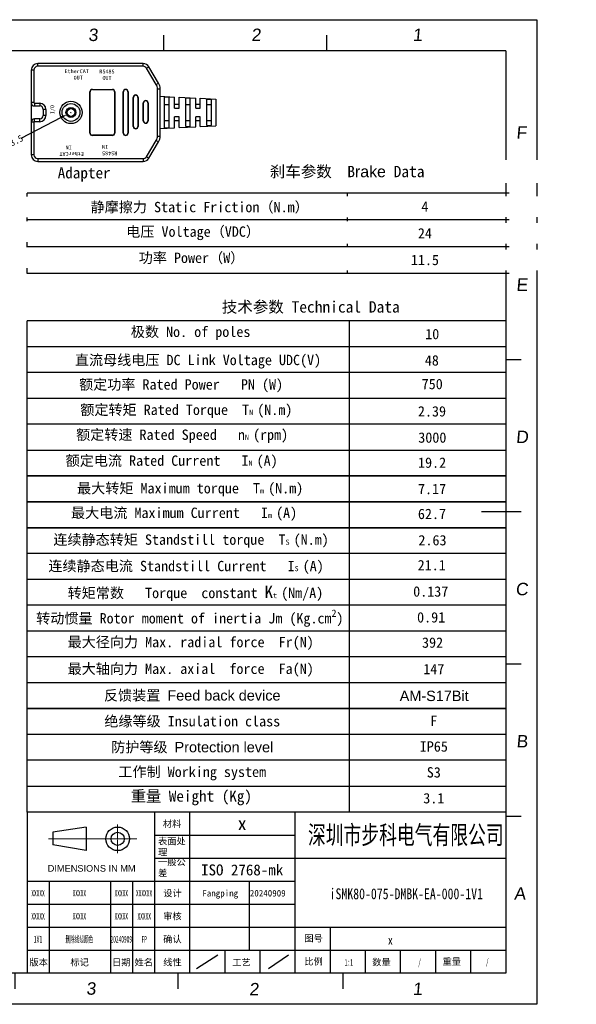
# Model space of a CAD drawing. Header units: millimetres. Extents: x 2650 to 3282, y 1607 to 2049.
# Tile 19 of 19: x 3031 to 3282, y 1607 to 2049. Entities that reach past the tile are written whole.
import ezdxf
from ezdxf.enums import TextEntityAlignment as Align

# ---------------------------------------------------------------- set-up
doc = ezdxf.new("R2010")
doc.units = ezdxf.units.MM
doc.linetypes.add('CENTER', pattern=[0.6, 0.375, -0.075, 0.075, -0.075])
for name, color, linetype in [('01_SOLID', 7, 'Continuous'), ('dimensoin', 7, 'Continuous'), ('RAHMEN025', 7, 'Continuous'), ('图框', 5, 'Continuous'), ('实线', 2, 'Continuous'), ('标注', 4, 'Continuous')]:
    doc.layers.add(name, color=color, linetype=linetype)
doc.layers.add('CENTER', color=1, linetype='CENTER', lineweight=5)
doc.styles.get("Standard").update_dxf_attribs({"font": 'arial.ttf'})
doc.styles.add('style1', font='SimSun.ttf', dxfattribs={"height": 5})
doc.dimstyles.get("Standard").update_dxf_attribs({"dimtxt": 3, "dimasz": 3, "dimexe": 0.18, "dimexo": 0.0625, "dimgap": 0.09, "dimtad": 0, "dimdec": 1, "dimzin": 0, "dimdsep": 46, "dimtxsty": 'Standard', "dimblk2": 'NONE', "dimcen": 0.09, "dimadec": 0, "dimazin": 0, "dimtfac": 1, "dimtdec": 1, "dimtofl": 0, "dimtmove": 0, "dimatfit": 3, "dimfxl": 1, "dimtolj": 1, "dimtzin": 0, "dimarcsym": 0})

# ---------------------------------------------------------------- blocks, each defined once
blk = doc.blocks.new('biaozhuntukuang-08')
for p, q in [((3369.68, -4.99), (3369.68, -41.7)), ((3377.68, -4.99), (3377.68, -41.7)), ((3369.68, -10.24), (3401.68, -10.24)), ((3369.68, -15.48), (3401.68, -15.48)), ((3340.68, -20.73), (3345.68, -20.73)), ((3345.68, -20.73), (3345.68, -41.7)), ((3345.68, -20.73), (3401.68, -20.73)), ((3359.68, -20.73), (3359.68, -41.7)), ((3364.68, -20.73), (3364.68, -41.7)), ((3391.21, -20.73), (3391.21, -36.46)), ((3340.68, -25.97), (3345.68, -25.97)), ((3345.68, -25.97), (3401.68, -25.97)), ((3340.68, -31.21), (3401.68, -31.21)), ((3409.68, -31.21), (3409.68, -41.7)), ((3385.68, -36.46), (3385.68, -41.7)), ((3393.68, -36.46), (3393.68, -41.7)), ((3417.68, -36.46), (3417.68, -41.7)), ((3425.68, -36.46), (3425.68, -41.7)), ((3433.68, -36.46), (3433.68, -41.7)), ((3441.68, -36.46), (3441.68, -41.7))]:
    blk.add_line(p, q)
at = {"layer": 'CENTER'}
for p, q in [((3361.29, -7.84), (3361.29, -14.36)), ((3365.63, -11.1), (3345.56, -11.1))]:
    blk.add_line(p, q, dxfattribs=at)
at = {"layer": '图框'}
for p, q in [((3152.68, 168.32), (3152.68, -41.7)), ((3449.68, 168.32), (3152.68, 168.32)), ((3449.68, 168.32), (3449.68, -41.7)), ((3340.68, -4.99), (3340.68, -41.7)), ((3340.68, -4.99), (3449.68, -4.99)), ((3401.68, -4.99), (3401.68, -41.7)), ((3401.68, -15.48), (3449.68, -15.48)), ((3401.68, -31.21), (3449.68, -31.21)), ((3340.68, -36.46), (3345.68, -36.46)), ((3345.68, -36.46), (3401.68, -36.46)), ((3401.68, -36.46), (3449.68, -36.46)), ((3449.68, -41.7), (3152.68, -41.7))]:
    blk.add_line(p, q, dxfattribs=at)
at = {"layer": '实线'}
for p, q in [((3354.14, -8.41), (3346.51, -9.6)), ((3354.14, -8.41), (3354.14, -13.79)), ((3346.51, -9.6), (3346.51, -12.47)), ((3354.14, -13.79), (3346.51, -12.47))]:
    blk.add_line(p, q, dxfattribs=at)
for radius in [2.69, 1.5]:
    blk.add_circle((3361.29, -11.1), radius, dxfattribs=at)
at = {"layer": '标注', "color": 1}
for p, q in [((3145.61, -48.77), (3145.61, 175.39)), ((3145.61, 175.39), (3456.75, 175.39)), ((3456.75, 175.39), (3456.75, -48.77)), ((3186.1, 171.86), (3186.1, 168.32)), ((3223.22, 171.86), (3223.22, 168.32)), ((3260.35, 171.86), (3260.35, 168.32)), ((3297.47, 171.86), (3297.47, 164.81)), ((3334.6, 171.86), (3334.6, 168.32)), ((3371.72, 171.86), (3371.72, 168.32)), ((3408.85, 171.86), (3408.85, 168.32)), ((3149.14, 132.61), (3152.68, 132.61)), ((3453.22, 132.61), (3449.68, 132.61)), ((3149.14, 97.96), (3152.68, 97.96)), ((3453.22, 97.96), (3449.68, 97.96)), ((3149.14, 63.31), (3156.91, 63.31)), ((3453.22, 63.31), (3444.2, 63.31)), ((3149.14, 28.66), (3152.68, 28.66)), ((3453.22, 28.66), (3449.68, 28.66)), ((3149.14, -5.99), (3152.68, -5.99)), ((3453.22, -5.99), (3449.68, -5.99)), ((3189.8, -41.7), (3189.8, -45.24)), ((3226.93, -41.7), (3226.93, -45.24)), ((3264.05, -41.7), (3264.05, -45.24)), ((3301.18, -40.66), (3301.18, -45.24)), ((3337.83, -41.7), (3337.83, -45.24)), ((3374.96, -41.7), (3374.96, -45.24)), ((3412.55, -41.7), (3412.55, -45.24)), ((3456.75, -48.77), (3145.61, -48.77))]:
    blk.add_line(p, q, dxfattribs=at)
at = {"layer": '标注'}
for p, q in [((3379.28, -40.65), (3384.08, -37.51)), ((3395.66, -40.65), (3400.17, -37.51))]:
    blk.add_line(p, q, dxfattribs=at)
at = {"layer": 'RAHMEN025', "style": 'style1'}
blk.add_text('材料', height=1.5, dxfattribs=at).set_placement((3371.59, -8.44))
at = {"layer": 'RAHMEN025', "char_height": 1.5, "attachment_point": 1, "style": 'style1'}
for s, insert, width in [('表面处理{\\fArial|b0|i0|c0|p34;}', (3370.49, -10.88), 6.2824), ('一般公差', (3370.49, -15.64), 6.2824), ('{\\fArial|b0|i0|c0|p32;DIMENSIONS IN MM}', (3345.36, -17.07), 20.7228)]:
    blk.add_mtext(s, dxfattribs=dict(at, insert=insert, width=width))
at = {"layer": 'RAHMEN025', "style": 'style1', "flags": 4}
for tag, p in [('设计', (3373.77, -23.48)), ('设计人', (3384.66, -23.48)), ('设计日期', (3395.48, -23.48)), ('审核', (3373.77, -28.72)), ('审核人', (3384.66, -28.72)), ('审核日期', (3395.48, -28.72)), ('确认', (3373.77, -33.96)), ('确认人', (3384.66, -33.96)), ('确认日期', (3395.48, -33.96)), ('图号', (3405.93, -33.78)), ('比例', (3405.93, -39.03)), ('重量', (3437.39, -39.06)), ('版本', (3343.3, -39.21)), ('标记', (3352.64, -39.21)), ('日期', (3362.11, -39.21)), ('姓名', (3367.25, -39.21)), ('线性', (3373.77, -39.21)), ('工艺', (3389.51, -39.21)), ('数量', (3421.38, -39.21))]:
    blk.add_attdef(tag, text='', height=1.5, dxfattribs=at).set_placement(p, align=Align.MIDDLE_CENTER)
at = {"layer": 'RAHMEN025', "color": 5, "style": 'style1', "width": 0.8, "flags": 4}
blk.add_attdef('PARTNUMBER', text='', height=2.12, dxfattribs=at).set_placement((3423.42, -34.16), align=Align.MIDDLE_CENTER)
at = {"layer": '图框', "style": 'style1', "width": 0.5, "flags": 4}
for tag, p in [('MATERIAL', (3389.65, -7.62)), ('SURFACE', (3389.65, -12.97)), ('GENERAL-TOLERANCE', (3389.65, -18.18)), ('VERSION3', (3343.16, -23.48)), ('MARK3', (3352.56, -23.48)), ('DATE3', (3362.12, -23.48)), ('NAME3', (3367.31, -23.48)), ('VERSION2', (3343.16, -28.72)), ('MARK2', (3352.56, -28.72)), ('DATE2', (3362.12, -28.72)), ('NAME2', (3367.35, -28.72)), ('VERSION1', (3343.16, -33.96)), ('MARK1', (3352.56, -33.96)), ('DATE1', (3362.12, -33.96)), ('NAME1', (3367.35, -33.96)), ('SCALE', (3413.95, -39.21)), ('QUANTITY', (3430.07, -39.21)), ('WEIGHT', (3445.5, -39.08))]:
    blk.add_attdef(tag, text='', height=1.5, dxfattribs=at).set_placement(p, align=Align.MIDDLE_CENTER)
at = {"layer": '图框', "style": 'style1'}
for tag, width, p in [('深圳步进科技有限公司', 0.6, (3426.93, -10.11)), ('PARTNAME', 0.8, (3427.04, -23.57))]:
    blk.add_attdef(tag, text='', height=4.24, dxfattribs=dict(at, width=width)).set_placement(p, align=Align.MIDDLE)
at = {"layer": '标注', "color": 1, "oblique": 5}
for s, p in [('8', (3168.98, 170.53)), ('7', (3206.1, 170.53)), ('6', (3243.23, 170.53)), ('5', (3280.35, 170.53)), ('4', (3317.48, 170.53)), ('3', (3354.6, 170.53)), ('2', (3391.73, 170.53)), ('1', (3428.5, 170.53)), ('F', (3147.99, 148.3)), ('F', (3452.06, 148.3)), ('E', (3147.99, 113.65)), ('E', (3452.06, 113.65)), ('D', (3147.99, 79)), ('D', (3451.99, 79)), ('C', (3147.99, 44.35)), ('C', (3451.93, 44.35)), ('B', (3147.99, 9.7)), ('B', (3452.09, 9.7)), ('A', (3147.99, -24.95)), ('A', (3451.58, -24.95)), ('8', (3168.98, -46.71)), ('7', (3206.1, -46.67)), ('6', (3243.23, -46.69)), ('5', (3280.35, -46.65)), ('4', (3317.48, -46.68)), ('3', (3354.13, -46.59)), ('2', (3391.25, -46.74)), ('1', (3428.5, -46.68))]:
    blk.add_text(s, height=2.83, dxfattribs=at).set_placement(p)
blk = doc.blocks.new('*D1050')
at = {"color": 0, "lineweight": -2}
for p, q in [((30.92, 40.1), (31.1, 40.1)), ((31.01, 40.01), (31.01, 40.19)), ((8.62, 28.59), (26.78, 37.92))]:
    blk.add_line(p, q, dxfattribs=at)
at = {"color": 0}
blk.add_solid([(27.01, 37.48), (26.55, 38.37), (29.45, 39.29)], dxfattribs=at)
at = {"layer": 'Defpoints', "color": 0}
for p in [(32.56, 40.9), (29.45, 39.29)]:
    blk.add_point(p, dxfattribs=at)
at = {"color": 0, "insert": (4.65, 26.54), "char_height": 3, "attachment_point": 5, "rotation": 27.2145, "style": 'style1'}
blk.add_mtext('\\A1;∅3.5', dxfattribs=at)
blk = doc.blocks.new('_None')

msp = doc.modelspace()

# ---------------------------------------------------------------- linework, layer by layer
at = {"color": 7, "linetype": 'Continuous'}
for p, q in [((3036.57, 2026.29), (3036.57, 1988.29)), ((3037.82, 2026.29), (3036.57, 2026.29)), ((3037.82, 2026.29), (3037.82, 2011.69)), ((3039.57, 2028.04), (3039.57, 2029.29)), ((3086.87, 2029.29), (3039.57, 2029.29)), ((3086.87, 2028.04), (3039.57, 2028.04)), ((3086.87, 2028.04), (3086.87, 2029.29)), ((3088.37, 2027.19), (3089.44, 2027.84)), ((3092.78, 2019.84), (3088.37, 2027.19)), ((3093.86, 2020.48), (3089.44, 2027.84)), ((3064.07, 2017.64), (3064.07, 2017.54)), ((3064.07, 2017.64), (3073.07, 2017.64)), ((3064.07, 2017.54), (3073.07, 2017.54)), ((3073.07, 2017.64), (3073.07, 2017.54)), ((3092.78, 2019.84), (3093.86, 2020.48)), ((3093.32, 1996.68), (3093.32, 2017.91)), ((3093.32, 2017.91), (3094.57, 2017.91)), ((3094.57, 1996.68), (3094.57, 2017.91)), ((3062.97, 1998.04), (3062.97, 2016.54)), ((3062.97, 2016.54), (3063.07, 2016.54)), ((3063.07, 1998.04), (3063.07, 2016.54)), ((3074.07, 2016.54), (3074.07, 1998.04)), ((3074.17, 2016.54), (3074.07, 2016.54)), ((3074.17, 2016.54), (3074.17, 1998.04)), ((3077.97, 1998.04), (3077.97, 2016.54)), ((3077.97, 2016.54), (3078.07, 2016.54)), ((3078.07, 1998.04), (3078.07, 2016.54)), ((3080.07, 2016.54), (3080.07, 1998.04)), ((3080.17, 2016.54), (3080.07, 2016.54)), ((3080.17, 2016.54), (3080.17, 1998.04)), ((3082.47, 2001.04), (3082.47, 2014.04)), ((3082.47, 2014.04), (3082.57, 2014.04)), ((3082.57, 2001.04), (3082.57, 2014.04)), ((3084.57, 2014.04), (3084.57, 2001.04)), ((3084.67, 2014.04), (3084.57, 2014.04)), ((3084.67, 2014.04), (3084.67, 2001.04)), ((3094.57, 2014.54), (3101.07, 2014.22)), ((3096.57, 2000.43), (3096.57, 2014.16)), ((3098.57, 2014.05), (3096.57, 2014.16)), ((3098.57, 2000.53), (3098.57, 2014.05)), ((3101.07, 2009.29), (3101.07, 2014.22)), ((3103.07, 2009.29), (3103.07, 2014.12)), ((3103.07, 2014.12), (3110.57, 2013.74)), ((3106.07, 2000.93), (3106.07, 2013.66)), ((3108.07, 2013.56), (3106.07, 2013.66)), ((3108.07, 2001.03), (3108.07, 2013.56)), ((3110.57, 2009.29), (3110.57, 2013.74)), ((3112.57, 2013.64), (3119.57, 2013.29)), ((3112.57, 2009.29), (3112.57, 2013.64)), ((3115.57, 2001.43), (3115.57, 2013.16)), ((3117.57, 2013.06), (3115.57, 2013.16)), ((3117.57, 2001.53), (3117.57, 2013.06)), ((3119.57, 2013.29), (3119.57, 2001.29)), ((3037.82, 2011.69), (3036.57, 2011.69)), ((3038.07, 2011.44), (3038.07, 2010.19)), ((3038.07, 2011.44), (3040.47, 2011.44)), ((3038.07, 2010.19), (3040.47, 2010.19)), ((3040.47, 2011.44), (3040.47, 2010.19)), ((3041.97, 2008.69), (3041.97, 2005.89)), ((3043.22, 2008.69), (3041.97, 2008.69)), ((3043.22, 2008.69), (3043.22, 2005.89)), ((3086.97, 2003.54), (3086.97, 2011.54)), ((3086.97, 2011.54), (3087.07, 2011.54)), ((3087.07, 2003.54), (3087.07, 2011.54)), ((3089.07, 2011.54), (3089.07, 2003.54)), ((3089.17, 2011.54), (3089.07, 2011.54)), ((3089.17, 2011.54), (3089.17, 2003.54)), ((3096.57, 2010.84), (3098.57, 2010.84)), ((3101.07, 2010.94), (3103.07, 2010.94)), ((3101.07, 2009.29), (3103.07, 2009.29)), ((3106.07, 2010.84), (3108.07, 2010.84)), ((3110.57, 2010.94), (3112.57, 2010.94)), ((3110.57, 2009.29), (3112.57, 2009.29)), ((3115.57, 2010.84), (3117.57, 2010.84)), ((3038.07, 2003.14), (3038.07, 2004.39)), ((3040.47, 2004.39), (3038.07, 2004.39)), ((3040.47, 2003.14), (3040.47, 2004.39)), ((3043.22, 2005.89), (3041.97, 2005.89)), ((3101.07, 2000.37), (3101.07, 2005.29)), ((3103.07, 2005.29), (3101.07, 2005.29)), ((3103.07, 2000.47), (3103.07, 2005.29)), ((3110.57, 2000.84), (3110.57, 2005.29)), ((3112.57, 2005.29), (3110.57, 2005.29)), ((3112.57, 2000.94), (3112.57, 2005.29)), ((3037.82, 2002.89), (3036.57, 2002.89)), ((3037.82, 2002.89), (3037.82, 1988.29)), ((3040.47, 2003.14), (3038.07, 2003.14)), ((3082.47, 2001.04), (3082.57, 2001.04)), ((3084.67, 2001.04), (3084.57, 2001.04)), ((3086.97, 2003.54), (3087.07, 2003.54)), ((3089.17, 2003.54), (3089.07, 2003.54)), ((3094.57, 2000.04), (3101.07, 2000.37)), ((3096.57, 2003.74), (3098.57, 2003.74)), ((3096.57, 2000.43), (3098.57, 2000.53)), ((3101.07, 2003.64), (3103.07, 2003.64)), ((3103.07, 2000.47), (3110.57, 2000.84)), ((3106.07, 2003.74), (3108.07, 2003.74)), ((3106.07, 2000.93), (3108.07, 2001.03)), ((3110.57, 2003.64), (3112.57, 2003.64)), ((3112.57, 2000.94), (3119.57, 2001.29)), ((3115.57, 2003.74), (3117.57, 2003.74)), ((3115.57, 2001.43), (3117.57, 2001.53)), ((3062.97, 1998.04), (3063.07, 1998.04)), ((3064.07, 1996.94), (3064.07, 1997.04)), ((3073.07, 1997.04), (3064.07, 1997.04)), ((3073.07, 1996.94), (3064.07, 1996.94)), ((3073.07, 1996.94), (3073.07, 1997.04)), ((3074.17, 1998.04), (3074.07, 1998.04)), ((3077.97, 1998.04), (3078.07, 1998.04)), ((3080.17, 1998.04), (3080.07, 1998.04)), ((3093.32, 1996.68), (3094.57, 1996.68)), ((3092.78, 1994.75), (3093.86, 1994.11)), ((3037.82, 1988.29), (3036.57, 1988.29)), ((3039.57, 1986.54), (3039.57, 1985.29))]:
    msp.add_line(p, q, dxfattribs=at)
at = {"color": 1}
for p, q in [((3034.78, 1693.01), (3034.78, 1913.64)), ((3179.52, 1913.64), (3179.52, 1693.01)), ((3034.78, 1704.62), (3249.87, 1704.62))]:
    msp.add_line(p, q, dxfattribs=at)
at = {"color": 7, "linetype": 'Continuous'}
for radius in [5, 4, 2.25, 1.75]:
    msp.add_circle((3054.47, 2007.29), radius, dxfattribs=at)
for centre, radius, start, end in [((3039.57, 2026.29), 3, 90, 180), ((3039.57, 2026.29), 1.75, 90, 180), ((3086.87, 2026.29), 3, 30.9638, 90), ((3086.87, 2026.29), 1.75, 30.9638, 90), ((3064.07, 2016.54), 1.1, 90, 180), ((3064.07, 2016.54), 1, 90, 180), ((3073.07, 2016.54), 1.1, 0, 90), ((3073.07, 2016.54), 1, 0, 90), ((3079.07, 2016.54), 1.1, 0, 180), ((3079.07, 2016.54), 1, 0, 180), ((3089.57, 2017.91), 3.75, 0, 30.9638), ((3089.57, 2017.91), 5, 0, 30.9638), ((3083.57, 2014.04), 1.1, 0, 180), ((3083.57, 2014.04), 1, 0, 180), ((3038.07, 2011.69), 1.5, 180, 270), ((3038.07, 2011.69), 0.25, 180, 270), ((3040.47, 2008.69), 2.75, 0, 90), ((3040.47, 2008.69), 1.5, 0, 90), ((3088.07, 2011.54), 1.1, 0, 180), ((3088.07, 2011.54), 1, 0, 180), ((3038.07, 2002.89), 1.5, 90, 180), ((3040.47, 2005.89), 2.75, 270, 0), ((3040.47, 2005.89), 1.5, 270, 0), ((3038.07, 2002.89), 0.25, 90, 180), ((3083.57, 2001.04), 1.1, 180, 0), ((3083.57, 2001.04), 1, 180, 0), ((3088.07, 2003.54), 1.1, 180, 0), ((3088.07, 2003.54), 1, 180, 0), ((3064.07, 1998.04), 1.1, 180, 270), ((3064.07, 1998.04), 1, 180, 270), ((3073.07, 1998.04), 1.1, 270, 0), ((3073.07, 1998.04), 1, 270, 0), ((3079.07, 1998.04), 1.1, 180, 0), ((3079.07, 1998.04), 1, 180, 0), ((3089.57, 1996.68), 3.75, 329.0362, 0), ((3089.57, 1996.68), 5, 329.0362, 0), ((3039.57, 1988.29), 3, 180, 270), ((3039.57, 1988.29), 1.75, 180, 270)]:
    msp.add_arc(centre, radius, start, end, dxfattribs=at)
at = {"layer": '01_SOLID', "color": 2}
for p, q in [((3034.78, 1855.58), (3249.87, 1855.58)), ((3034.78, 1843.97), (3249.87, 1843.97)), ((3034.78, 1832.35), (3249.87, 1832.35)), ((3034.78, 1820.74), (3249.87, 1820.74))]:
    msp.add_line(p, q, dxfattribs=at)
at = {"layer": 'dimensoin', "color": 2, "lineweight": 25}
for p, q in [((3251.47, 1970.99), (3034.78, 1970.99)), ((3034.78, 1958.99), (3034.78, 1970.99)), ((3178.78, 1958.99), (3178.78, 1970.99)), ((3251.47, 1958.99), (3034.78, 1958.99)), ((3034.78, 1946.99), (3034.78, 1958.99)), ((3178.78, 1946.99), (3178.78, 1958.99)), ((3251.47, 1946.99), (3034.78, 1946.99)), ((3251.47, 1946.99), (3034.78, 1946.99)), ((3034.78, 1934.99), (3034.78, 1946.99)), ((3178.78, 1934.99), (3178.78, 1946.99)), ((3251.47, 1934.99), (3034.78, 1934.99)), ((3251.47, 1934.99), (3034.78, 1934.99)), ((3251.47, 1934.99), (3034.78, 1934.99)), ((3251.47, 1934.99), (3034.78, 1934.99)), ((3249.87, 1913.64), (3034.78, 1913.64)), ((3249.87, 1902.03), (3034.78, 1902.03)), ((3249.87, 1890.41), (3034.78, 1890.41)), ((3249.87, 1878.8), (3034.78, 1878.8)), ((3249.87, 1867.19), (3034.78, 1867.19)), ((3249.87, 1843.97), (3034.78, 1843.97)), ((3249.87, 1843.97), (3034.78, 1843.97)), ((3249.87, 1843.97), (3034.78, 1843.97)), ((3249.87, 1843.97), (3034.78, 1843.97)), ((3249.87, 1843.97), (3034.78, 1843.97)), ((3249.87, 1843.97), (3034.78, 1843.97)), ((3249.87, 1843.97), (3034.78, 1843.97)), ((3249.87, 1832.35), (3034.78, 1832.35)), ((3249.87, 1832.35), (3034.78, 1832.35)), ((3249.87, 1832.35), (3034.78, 1832.35)), ((3249.87, 1832.35), (3034.78, 1832.35)), ((3249.87, 1820.74), (3034.78, 1820.74)), ((3249.87, 1820.74), (3034.78, 1820.74)), ((3249.87, 1809.13), (3034.78, 1809.13)), ((3249.87, 1797.52), (3034.78, 1797.52)), ((3249.87, 1785.91), (3034.78, 1785.91)), ((3249.87, 1774.29), (3034.78, 1774.29)), ((3249.87, 1774.29), (3034.78, 1774.29)), ((3249.87, 1762.68), (3034.78, 1762.68)), ((3249.87, 1751.07), (3034.78, 1751.07)), ((3249.87, 1739.46), (3034.78, 1739.46)), ((3249.87, 1739.46), (3034.78, 1739.46)), ((3249.87, 1739.46), (3034.78, 1739.46)), ((3034.78, 1739.46), (3249.87, 1739.46)), ((3034.78, 1739.46), (3249.87, 1739.46)), ((3249.87, 1739.46), (3034.78, 1739.46)), ((3249.87, 1727.84), (3034.78, 1727.84)), ((3249.87, 1727.84), (3034.78, 1727.84)), ((3249.87, 1716.23), (3034.78, 1716.23)), ((3249.87, 1716.23), (3034.78, 1716.23)), ((3249.87, 1716.23), (3034.78, 1716.23)), ((3249.87, 1716.23), (3034.78, 1716.23)), ((3249.87, 1716.23), (3034.78, 1716.23)), ((3249.87, 1716.23), (3034.78, 1716.23)), ((3249.87, 1716.23), (3034.78, 1716.23)), ((3249.87, 1716.23), (3034.78, 1716.23)), ((3249.87, 1693.01), (3034.78, 1693.01))]:
    msp.add_line(p, q, dxfattribs=at)

# ---------------------------------------------------------------- block references
at = {"layer": '标注'}
ref = msp.add_blockref('biaozhuntukuang-08', (-3557.45, 1702.86), dxfattribs=dict(at, xscale=1.97331985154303, yscale=1.97331985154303, zscale=1.97331985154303))
ref.add_attrib('PARTNAME', 'iSMK80-075-DMBK-EA-000-1V1', dxfattribs={"layer": '图框', "height": 4.8724, "style": 'style1', "width": 0.8}).set_placement((3205.19, 1656.36), align=Align.MIDDLE)
ref.add_attrib('比例', '比例', dxfattribs={"layer": 'RAHMEN025', "height": 2.96, "style": 'style1'}).set_placement((3163.53, 1625.85), align=Align.MIDDLE_CENTER)
ref.add_attrib('图号', '图号', dxfattribs={"layer": 'RAHMEN025', "height": 2.96, "style": 'style1'}).set_placement((3163.53, 1636.2), align=Align.MIDDLE_CENTER)
ref.add_attrib('VERSION1', '1V1', dxfattribs={"layer": '图框', "height": 3.157, "style": 'style1', "width": 0.5}).set_placement((3039.67, 1635.84), align=Align.MIDDLE_CENTER)
ref.add_attrib('版本', '版本', dxfattribs={"layer": 'RAHMEN025', "height": 2.96, "style": 'style1'}).set_placement((3039.94, 1625.49), align=Align.MIDDLE_CENTER)
ref.add_attrib('NAME1', 'FP', dxfattribs={"layer": '图框', "height": 2.96, "style": 'style1', "width": 0.5}).set_placement((3087.4, 1635.84), align=Align.MIDDLE_CENTER)
ref.add_attrib('DATE1', '20240909', dxfattribs={"layer": '图框', "height": 2.96, "style": 'style1', "width": 0.5}).set_placement((3077.08, 1635.84), align=Align.MIDDLE_CENTER)
ref.add_attrib('日期', '日期', dxfattribs={"layer": 'RAHMEN025', "height": 2.96, "style": 'style1'}).set_placement((3077.06, 1625.49), align=Align.MIDDLE_CENTER)
ref.add_attrib('确认', '确认', dxfattribs={"layer": 'RAHMEN025', "height": 2.96, "style": 'style1'}).set_placement((3100.07, 1635.84), align=Align.MIDDLE_CENTER)
ref.add_attrib('PARTNUMBER', 'x', dxfattribs={"layer": 'RAHMEN025', "color": 5, "height": 4.19, "style": 'style1', "width": 0.8}).set_placement((3198.04, 1635.45), align=Align.MIDDLE_CENTER)
ref.add_attrib('数量', '数量', dxfattribs={"layer": 'RAHMEN025', "height": 2.96, "style": 'style1'}).set_placement((3194.02, 1625.49), align=Align.MIDDLE_CENTER)
ref.add_attrib('QUANTITY', '/', dxfattribs={"layer": '图框', "height": 2.96, "style": 'style1', "width": 0.5}).set_placement((3211.16, 1625.49), align=Align.MIDDLE_CENTER)
ref.add_attrib('深圳步进科技有限公司', '深圳市步科电气有限公司', dxfattribs={"layer": '图框', "height": 8.3725, "style": 'style1', "width": 0.7}).set_placement((3204.98, 1682.92), align=Align.MIDDLE)
ref.add_attrib('MARK1', '删除线缆颜色', dxfattribs={"layer": '图框', "height": 2.96, "style": 'style1', "width": 0.5}).set_placement((3058.23, 1635.84), align=Align.MIDDLE_CENTER)
ref.add_attrib('标记', '标记', dxfattribs={"layer": 'RAHMEN025', "height": 2.96, "style": 'style1'}).set_placement((3058.37, 1625.49), align=Align.MIDDLE_CENTER)
ref.add_attrib('姓名', '姓名', dxfattribs={"layer": 'RAHMEN025', "height": 2.96, "style": 'style1'}).set_placement((3087.2, 1625.49), align=Align.MIDDLE_CENTER)
ref.add_attrib('审核', '审核', dxfattribs={"layer": 'RAHMEN025', "height": 2.96, "style": 'style1'}).set_placement((3100.07, 1646.19), align=Align.MIDDLE_CENTER)
ref.add_attrib('设计', '设计', dxfattribs={"layer": 'RAHMEN025', "height": 2.96, "style": 'style1'}).set_placement((3100.07, 1656.53), align=Align.MIDDLE_CENTER)
ref.add_attrib('VERSION2', 'XXXXX', dxfattribs={"layer": '图框', "height": 2.96, "style": 'style1', "width": 0.5}).set_placement((3039.67, 1646.19), align=Align.MIDDLE_CENTER)
ref.add_attrib('NAME2', 'XXXXX', dxfattribs={"layer": '图框', "height": 2.96, "style": 'style1', "width": 0.5}).set_placement((3087.4, 1646.19), align=Align.MIDDLE_CENTER)
ref.add_attrib('DATE2', 'XXXXX', dxfattribs={"layer": '图框', "height": 2.96, "style": 'style1', "width": 0.5}).set_placement((3077.08, 1646.19), align=Align.MIDDLE_CENTER)
ref.add_attrib('MARK2', 'XXXXX', dxfattribs={"layer": '图框', "height": 2.96, "style": 'style1', "width": 0.5}).set_placement((3058.23, 1646.19), align=Align.MIDDLE_CENTER)
ref.add_attrib('VERSION3', 'XXXXX', dxfattribs={"layer": '图框', "height": 2.96, "style": 'style1', "width": 0.5}).set_placement((3039.67, 1656.53), align=Align.MIDDLE_CENTER)
ref.add_attrib('NAME3', 'XXXXXX', dxfattribs={"layer": '图框', "height": 2.96, "style": 'style1', "width": 0.5}).set_placement((3087.32, 1656.53), align=Align.MIDDLE_CENTER)
ref.add_attrib('DATE3', 'XXXXX', dxfattribs={"layer": '图框', "height": 2.96, "style": 'style1', "width": 0.5}).set_placement((3077.08, 1656.53), align=Align.MIDDLE_CENTER)
ref.add_attrib('MARK3', 'XXXXX', dxfattribs={"layer": '图框', "height": 2.96, "style": 'style1', "width": 0.5}).set_placement((3058.23, 1656.53), align=Align.MIDDLE_CENTER)
ref.add_attrib('MATERIAL', 'x', dxfattribs={"layer": '图框', "height": 5.92, "style": 'style1'}).set_placement((3131.41, 1687.83), align=Align.MIDDLE_CENTER)
ref.add_attrib('GENERAL-TOLERANCE', 'ISO 2768-mk', dxfattribs={"layer": '图框', "height": 4.9333, "style": 'style1'}).set_placement((3131.41, 1666.99), align=Align.MIDDLE_CENTER)
ref.add_attrib('工艺', '工艺', dxfattribs={"layer": 'RAHMEN025', "height": 2.96, "style": 'style1'}).set_placement((3131.13, 1625.49), align=Align.MIDDLE_CENTER)
ref.add_attrib('SCALE', '1:1', dxfattribs={"layer": '图框', "height": 2.96, "style": 'style1', "width": 0.5}).set_placement((3179.37, 1625.49), align=Align.MIDDLE_CENTER)
ref.add_attrib('重量', '重量', dxfattribs={"layer": 'RAHMEN025', "height": 2.96, "style": 'style1'}).set_placement((3225.61, 1625.79), align=Align.MIDDLE_CENTER)
ref.add_attrib('WEIGHT', '/', dxfattribs={"layer": '图框', "height": 2.96, "style": 'style1', "width": 0.5}).set_placement((3241.61, 1625.74), align=Align.MIDDLE_CENTER)
ref.add_attrib('设计人', 'Fangping', dxfattribs={"layer": 'RAHMEN025', "height": 2.96, "style": 'style1'}).set_placement((3121.56, 1656.53), align=Align.MIDDLE_CENTER)
ref.add_attrib('设计日期', '20240909', dxfattribs={"layer": 'RAHMEN025', "height": 2.96, "style": 'style1'}).set_placement((3142.92, 1656.53), align=Align.MIDDLE_CENTER)
ref.add_attrib('线性', '线性', dxfattribs={"layer": 'RAHMEN025', "height": 2.96, "style": 'style1'}).set_placement((3100.07, 1625.49), align=Align.MIDDLE_CENTER)

# ---------------------------------------------------------------- texts
at = {"color": 7, "linetype": 'Continuous', "char_height": 1.75, "width": 14.0182, "attachment_point": 1, "style": 'style1'}
for s, insert in [('EtherCAT\\P   OUT', (3051.55, 2026.7)), ('RS485\\P OUT', (3067.23, 2026.56))]:
    msp.add_mtext(s, dxfattribs=dict(at, insert=insert))
at = {"color": 7, "linetype": 'Continuous', "char_height": 1.75, "attachment_point": 1, "style": 'style1'}
for s, insert, width, rotation in [('I/O', (3045.2, 2006.5), 9.7223, 90), ('EtherCAT\\P    IN', (3060.26, 1987.76), 14.0182, 180), ('RS485\\P   IN', (3075.29, 1988.03), 14.0182, 180)]:
    msp.add_mtext(s, dxfattribs=dict(at, insert=insert, width=width, rotation=rotation))
at = {"layer": '01_SOLID', "insert": (3162.27, 1919.65), "char_height": 5.1094, "width": 204.374, "attachment_point": 5, "style": 'style1'}
msp.add_mtext('{\\C3;技术参数 Technical Data}', dxfattribs=at)
at = {"layer": '01_SOLID', "color": 3, "attachment_point": 5, "style": 'style1'}
for s, insert, char_height, width in [('{\\fSimSun|b0|i0|c134|p2;极数 }No. of poles', (3108.25, 1908.09), 4.6449, 231.9897), ('10', (3216.85, 1907.7), 4.645, 231.9897), ('{\\fSimSun|b0|i0|c134|p2;直流母线电压 }DC Link Voltage UDC(V)', (3111.57, 1895.32), 4.6449, 328.0462), ('48', (3216.68, 1895.87), 4.645, 231.9897), ('{\\fSimSun|b0|i0|c134|p2;额定功率 }Rated Power   PN (W)', (3103.95, 1884.48), 4.6449, 231.9897), ('750', (3216.85, 1885.25), 4.645, 231.9897), ('额定转矩 Rated Torque  T{\\H0.5x;N }(N.m)', (3106.31, 1873.05), 4.6449, 231.9897), ('2.39', (3216.74, 1872.98), 4.645, 231.9897), ('额定转速 Rated Speed   n{\\H0.5x;N }(rpm)', (3104.43, 1861.85), 4.6449, 231.9897), ('3000', (3216.9, 1861.2), 4.645, 231.9897), ('额定电流 Rated Current   I{\\H0.5x;N }(A)', (3099.73, 1850.24), 4.6449, 231.9897), ('19.2', (3216.79, 1849.92), 4.645, 231.9897), ('最大转矩 Maximum torque  T{\\H0.5x;m }(N.m)', (3108.05, 1837.8), 4.6449, 231.9897), ('7.17', (3216.79, 1838.09), 4.645, 231.9897), ('最大电流 Maximum Current   I{\\H0.5x;m }(A)', (3105.31, 1826.81), 4.6449, 231.9897), ('62.7', (3216.74, 1826.91), 4.645, 231.9897), ('2.63', (3216.96, 1815.08), 4.645, 231.9897), ('连续静态转矩 Standstill torque  T{\\H0.5002x;S \\H1.999x;(N.m)}', (3108.44, 1814.71), 4.6449, 231.9897), ('连续静态电流 Standstill Current   I{\\H0.5002x;S\\H0.9996x; }(A)', (3106.2, 1802.9), 4.6449, 231.9897), ('21.1', (3216.63, 1803.88), 4.645, 231.9897), ('转矩常数   Torque  constant {\\H1.2x;K\\H0.4167x;t \\H2x;(Nm/A)}', (3110.42, 1791.21), 4.6449, 231.9897), ('0.137', (3216.19, 1792.04), 4.645, 231.9897), ('\\A1;转动惯量 Rotor moment of inertia Jm (Kg.cm{\\H0.7x;\\S2^  ;\\H1.429x;)}', (3107.89, 1780.04), 4.6449, 231.9897), ('0.91', (3216.36, 1780.43), 4.645, 231.9897), ('最大径向力 Max. radial force  Fr(N)', (3108.28, 1768.75), 4.6449, 231.9897), ('392', (3217.01, 1769.08), 4.645, 231.9897), ('最大轴向力 Max. axial  force  Fa(N)', (3108.27, 1756.75), 4.6449, 231.9897), ('147', (3217.57, 1757.23), 4.645, 231.9897), ('{\\f宋体|b0|i0|c134|p2;反馈装置 \\fArial|b0|i0|c0|p34;Feed back device}', (3108.97, 1745.14), 4.6449, 231.9897), ('{\\fArial|b0|i0|c0|p34;AM-S17Bit}', (3217.74, 1745.15), 4.6449, 231.9897), ('绝缘等级 Insulation class', (3108.97, 1733.53), 4.6449, 231.9897), ('F', (3217.57, 1734.01), 4.64, 231.9897), ('IP65', (3217.57, 1722.4), 4.645, 231.9897), ('{\\f宋体|b0|i0|c134|p2;防护等级 \\fArial|b0|i0|c0|p2;Protection level}', (3108.97, 1721.91), 4.6449, 231.9897), ('{\\f宋体|b0|i0|c134|p2;工作制 \\fSimSun|b0|i0|c134|p2;Working system}', (3108.97, 1710.3), 4.6449, 231.9897), ('S3', (3217.57, 1710.79), 4.645, 231.9897), ('重量 Weight (Kg)', (3108.61, 1699.33), 5, 115), ('3.1', (3217.57, 1699.17), 4.645, 231.9897)]:
    msp.add_mtext(s, dxfattribs=dict(at, insert=insert, char_height=char_height, width=width))

# ---------------------------------------------------------------- dimensions: what is measured, and where the dimension line sits
at = {"color": 3}
dim = msp.add_diameter_dim_2p(p1=(3056.02, 2008.09), p2=(3052.91, 2006.49), dimstyle='Standard', override={"dimblk2": 'None'}, dxfattribs=at)
dim.commit()
dim.dimension.update_dxf_attribs({"geometry": '*D1050', "text_midpoint": (3028.12, 1993.74), "dimtype": 163, "insert": (3023.46, 1967.2)})

# ---------------------------------------------------------------- next in the draw order: texts
at = {"layer": '01_SOLID', "insert": (3176.88, 1980.46), "char_height": 5.10935, "width": 204.374, "attachment_point": 5, "style": 'style1', "bg_fill": 2}
msp.add_mtext('{\\C3; \\f宋体|b0|i0|c134|p2;刹车参数 \\fSimSun|b1|i0|c134|p2; B\\fArial|b0|i0|c0|p34;rake\\fSimSun|b1|i0|c134|p2; Data}', dxfattribs=at)
at = {"layer": '01_SOLID', "color": 3, "width": 231.9897, "attachment_point": 5, "style": 'style1', "bg_fill": 2}
for s, insert, char_height in [('静摩擦力 Static Friction（N.m）', (3112.32, 1964.49), 4.6449), ('4', (3213.56, 1964.99), 4.64), ('电压 Voltage（VDC）', (3109.37, 1952.99), 4.6449), ('24', (3213.56, 1952.99), 4.645), ('功率 Power（W）', (3108.65, 1941.68), 4.6449), ('11.5', (3213.56, 1940.99), 4.645)]:
    msp.add_mtext(s, dxfattribs=dict(at, insert=insert, char_height=char_height))

# ---------------------------------------------------------------- next in the draw order: linework, layer by layer
at = {"color": 7, "linetype": 'Continuous'}
for p, q in [((3088.37, 1987.39), (3092.78, 1994.75)), ((3089.44, 1986.75), (3093.86, 1994.11)), ((3039.57, 1986.54), (3086.87, 1986.54)), ((3086.87, 1986.54), (3086.87, 1985.29)), ((3088.37, 1987.39), (3089.44, 1986.75)), ((3039.57, 1985.29), (3086.87, 1985.29))]:
    msp.add_line(p, q, dxfattribs=at)
for radius in [1.75, 3]:
    msp.add_arc((3086.87, 1988.29), radius, 270, 329.0362, dxfattribs=at)

# ---------------------------------------------------------------- next in the draw order: texts
at = {"lineweight": 0, "insert": (3048.5, 1982.66), "char_height": 5, "attachment_point": 1, "style": 'style1'}
msp.add_mtext('Adapter', dxfattribs=at)

doc.saveas('drawing.dxf')
